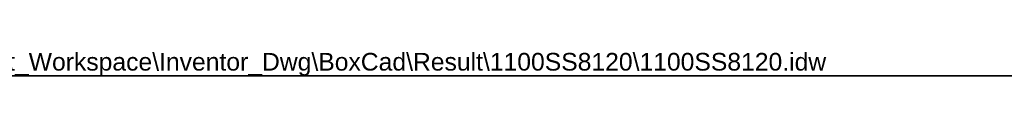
# Model space of a CAD drawing. Header units: inches. Extents: x 0 to 401, y -11 to 260.
# Tile 3 of 13: x 159.51 to 280.09, y 257.08 to 260.16. Entities that reach past the tile are written whole.
import ezdxf

# ---------------------------------------------------------------- set-up
doc = ezdxf.new("R2010")
doc.units = ezdxf.units.IN
doc.header["$LTSCALE"] = 24.054
doc.header["$MEASUREMENT"] = 0
doc.layers.get('0').update_dxf_attribs({"lineweight": 25})
doc.layers.add('Sketch Geometry(ANSI)', color=7, linetype='Continuous', lineweight=25)
doc.layers.add('Symbols(ANSI)', color=7, linetype='Continuous', lineweight=25)
doc.styles.add('Current-ANSI', font='arial.ttf')

# ---------------------------------------------------------------- blocks, each defined once
blk = doc.blocks.new('Borders 12_EXM - B (Inch)')
at = {"layer": 'Sketch Geometry(ANSI)', "linetype": 'Continuous', "lineweight": 35}
blk.add_line((16.3979, 10.6915), (0.5229, 10.6915), dxfattribs=at)
at = {"layer": 'Symbols(ANSI)', "color": 7, "style": 'Current-ANSI'}
blk.add_attdef('FILENAME_AND_PATH_001', (6.1601, 10.7181), '', height=0.09, dxfattribs=at)

msp = doc.modelspace()

# ---------------------------------------------------------------- block references
at = {"xscale": 24.0539995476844, "yscale": 24.0539995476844, "zscale": 24.0539995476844}
msp.add_blockref('Borders 12_EXM - B (Inch)', (0, 0), dxfattribs=at).add_auto_attribs({'FILENAME_AND_PATH_001': 'C:\\Vault_Workspace\\Inventor_Dwg\\BoxCad\\Result\\1100SS8120\\1100SS8120.idw'})

doc.saveas('drawing.dxf')
